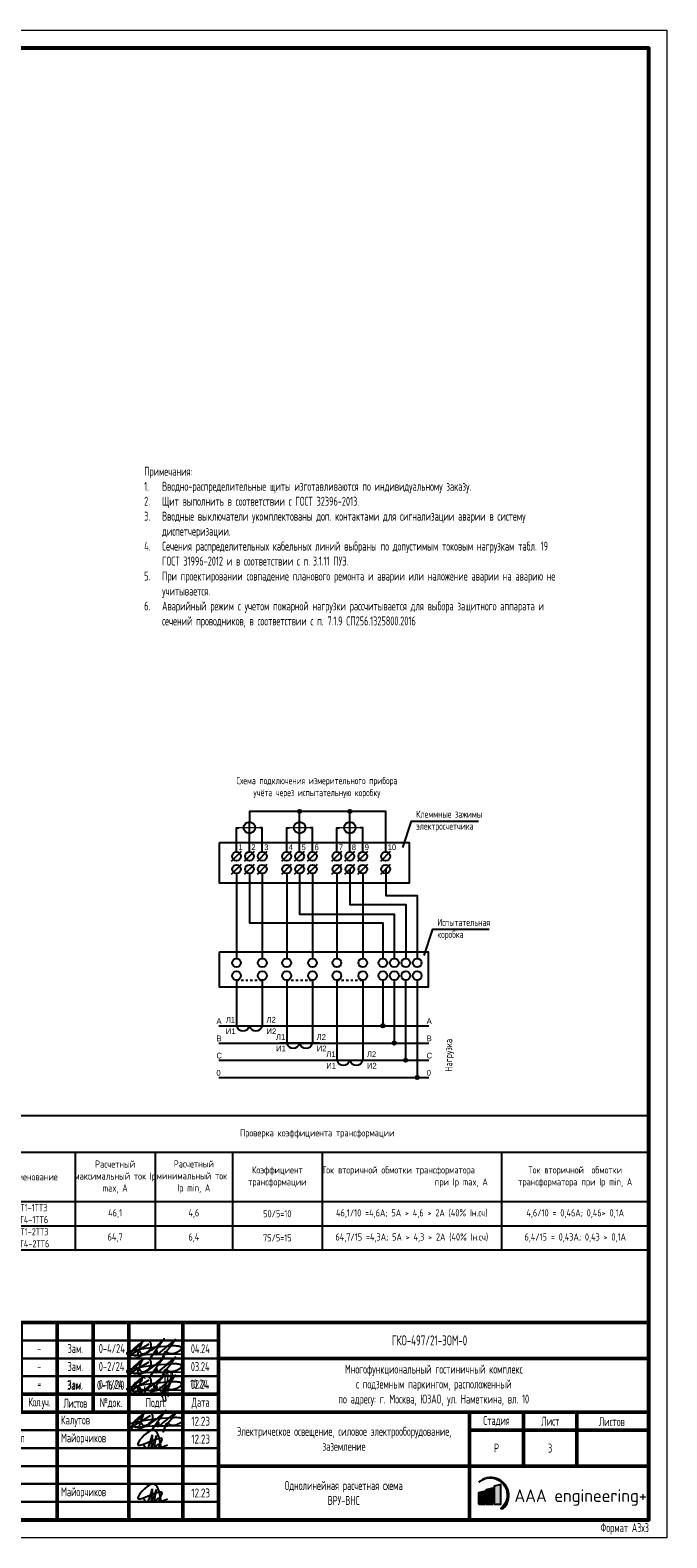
# Model space of a CAD drawing. Header units: millimetres. Extents: x -101899 to 582947, y -77476 to 345289.
# Tile 29 of 100: x 75128 to 92882, y 60708 to 102708. Entities that reach past the tile are written whole.
import ezdxf

# ---------------------------------------------------------------- set-up
doc = ezdxf.new("R2010")
doc.units = ezdxf.units.MM
doc.linetypes.add('MP-1374-XREF_floor_b01$0$Штрих 2 х 2', pattern=[4, 2, -2])
doc.layers.add('A-____-NOTE-TEXT', color=5, linetype='Continuous', lineweight=5, true_color=0x0000ff)
doc.layers.add('pecat', color=7, linetype='Continuous')
doc.layers.add('текст', color=7, linetype='Continuous', lineweight=20)
doc.layers.add('ФОРМАТ', color=7, linetype='Continuous', lineweight=18)
doc.styles.add('$_Electrical_gost', font='cs_gost2304.shx', dxfattribs={"width": 0.8})
doc.styles.add('Electrical_gost', font='cs_gost2304.shx', dxfattribs={"height": 250})
doc.styles.add('IBKAA', font='txt')
doc.styles.add('ЕСКД', font='cs_gost2304.shx', dxfattribs={"oblique": 15, "height": 2.5})
doc.styles.add('ЭН', font='GOST_Common.ttf')

# ---------------------------------------------------------------- blocks, each defined once
blk = doc.blocks.new('Точка соединения')
blk.add_hatch(color=256).paths.add_polyline_path([(0.6, 0, 1), (-0.6, 0, 1)])
blk.add_hatch(color=256).paths.add_polyline_path([(0.6, 0, 1), (-0.6, 0, 1)])
blk.add_circle((0, 0), 0.6)
blk.add_circle((0, 0), 0.6)
blk = doc.blocks.new('Испытательная коробка')
for points in [[(61.01, 80.83), (61.01, 94.93), (48.51, 94.93), (13.51, 94.93), (13.51, 91.27)], [(31.01, 80.83), (31.01, 94.93)], [(48.51, 80.83), (48.51, 94.93)], [(9.01, 80.83), (9.01, 89.27), (9.88, 89.27)], [(13.51, 80.83), (13.51, 91.27)], [(18.01, 80.83), (18.01, 89.27), (17.14, 89.27)], [(26.51, 80.83), (26.51, 89.27), (27.38, 89.27)], [(35.51, 80.83), (35.51, 89.27), (34.64, 89.27)], [(44.01, 80.83), (44.01, 89.27), (44.88, 89.27)], [(53.01, 80.83), (53.01, 89.27), (52.14, 89.27)], [(66.99, 82.41), (70.03, 91.56), (93.38, 91.56)], [(7.28, 77.57), (10.74, 81.03)], [(11.78, 77.57), (15.24, 81.03)], [(16.28, 77.57), (19.74, 81.03)], [(24.78, 77.57), (28.24, 81.03)], [(29.28, 77.57), (32.74, 81.03)], [(33.78, 77.57), (37.24, 81.03)], [(42.28, 77.57), (45.74, 81.03)], [(46.78, 77.57), (50.24, 81.03)], [(51.28, 77.57), (54.74, 81.03)], [(59.28, 77.57), (62.74, 81.03)], [(7.28, 73.07), (10.74, 76.53)], [(11.78, 73.07), (15.24, 76.53)], [(16.28, 73.07), (19.74, 76.53)], [(24.78, 73.07), (28.24, 76.53)], [(29.28, 73.07), (32.74, 76.53)], [(33.78, 73.07), (37.24, 76.53)], [(42.28, 73.07), (45.74, 76.53)], [(46.78, 73.07), (50.24, 76.53)], [(48.51, 74.8), (48.51, 62.46), (68.01, 62.46), (68.01, 43.75)], [(51.28, 73.07), (54.74, 76.53)], [(59.28, 73.07), (62.74, 76.53)], [(61.01, 74.8), (61.01, 65.64), (72.01, 65.64), (72.01, 43.75)], [(9.01, 73.28), (9.01, 43.75)], [(13.51, 73.28), (13.51, 56.15), (60.01, 56.15), (60.01, 43.75)], [(18.01, 73.28), (18.01, 43.75)], [(26.51, 73.28), (26.51, 43.75)], [(31.01, 73.28), (31.01, 59.19), (64.01, 59.19), (64.01, 43.75)], [(35.51, 73.28), (35.51, 43.75)], [(44.01, 73.28), (44.01, 43.75)], [(53.01, 73.28), (53.01, 43.75)], [(74.38, 44.72), (77.41, 53.87), (97.13, 53.87)], [(9.01, 36.19), (9.01, 20.28)], [(18.01, 36.19), (18.01, 20.28)], [(26.51, 36.19), (26.51, 14.28)], [(35.51, 36.19), (35.51, 14.28)], [(44.01, 36.19), (44.01, 8.28)], [(53.01, 36.19), (53.01, 8.28)], [(60.01, 36.19), (60.01, 20.28)], [(64.01, 36.19), (64.01, 14.28)], [(67.95, 36.19), (67.95, 8.28)], [(72.01, 36.19), (72.01, 2.28)], [(2.81, 20.28), (76.08, 20.28)], [(2.81, 14.28), (76.08, 14.28)], [(2.81, 8.28), (76.08, 8.28)], [(2.81, 2.28), (76.08, 2.28)]]:
    blk.add_lwpolyline(points)
for points, const_width in [([(9.88, 89.27), (17.14, 89.27)], 0.484), ([(27.38, 89.27), (34.64, 89.27)], 0.484), ([(44.88, 89.27), (52.14, 89.27)], 0.484), ([(6.49, 20.28), (20.53, 20.28)], 0.624), ([(23.99, 14.28), (38.03, 14.28)], 0.624), ([(41.49, 8.28), (55.53, 8.28)], 0.624)]:
    blk.add_lwpolyline(points, dxfattribs=dict(const_width=const_width))
for points in [[(3.04, 84.07), (69.24, 84.07), (69.24, 69.89), (3.04, 69.89)], [(3.04, 46.03), (75.82, 46.03), (75.82, 33.75), (3.04, 33.75)]]:
    blk.add_lwpolyline(points, close=True)
at = {"linetype": 'MP-1374-XREF_floor_b01$0$Штрих 2 х 2', "ltscale": 0.4}
for points in [[(9.01, 36.19), (18.01, 36.19)], [(26.51, 36.19), (35.51, 36.19)], [(44.01, 36.19), (53.01, 36.19)]]:
    blk.add_lwpolyline(points, dxfattribs=at)
for points in [[(9.01, 20.28, 0.784455), (13.51, 20.28)], [(13.51, 20.28, 0.784455), (18.01, 20.28)], [(26.51, 14.28, 0.784455), (31.01, 14.28)], [(31.01, 14.28, 0.784455), (35.51, 14.28)], [(44.01, 8.28, 0.784455), (48.51, 8.28)], [(48.51, 8.28, 0.784455), (53.01, 8.28)]]:
    blk.add_lwpolyline(points, format="xyb")
for centre, radius in [((13.51, 89.27), 2), ((31.01, 89.27), 2), ((48.51, 89.27), 2), ((9.01, 79.3), 1.53), ((13.51, 79.3), 1.53), ((18.01, 79.3), 1.53), ((26.51, 79.3), 1.53), ((31.01, 79.3), 1.53), ((35.51, 79.3), 1.53), ((44.01, 79.3), 1.53), ((48.51, 79.3), 1.53), ((53.01, 79.3), 1.53), ((61.01, 79.3), 1.53), ((9.01, 74.8), 1.53), ((13.51, 74.8), 1.53), ((18.01, 74.8), 1.53), ((26.51, 74.8), 1.53), ((31.01, 74.8), 1.53), ((35.51, 74.8), 1.53), ((44.01, 74.8), 1.53), ((48.51, 74.8), 1.53), ((53.01, 74.8), 1.53), ((61.01, 74.8), 1.53), ((9.01, 42.22), 1.53), ((18.01, 42.22), 1.53), ((26.51, 42.22), 1.53), ((35.51, 42.22), 1.53), ((44.01, 42.22), 1.53), ((53.01, 42.22), 1.53), ((60.01, 42.22), 1.53), ((64.01, 42.22), 1.53), ((68.01, 42.22), 1.53), ((72.01, 42.22), 1.53), ((9.01, 37.72), 1.53), ((18.01, 37.72), 1.53), ((26.51, 37.72), 1.53), ((35.51, 37.72), 1.53), ((44.01, 37.72), 1.53), ((53.01, 37.72), 1.53), ((60.01, 37.72), 1.53), ((64.01, 37.72), 1.53), ((68.01, 37.72), 1.53), ((72.01, 37.72), 1.53)]:
    blk.add_circle(centre, radius)
for p in [(31.01, 94.93), (48.51, 94.93), (60.01, 20.28), (64.01, 14.28), (67.95, 8.28), (72.01, 2.28)]:
    blk.add_blockref('Точка соединения', p)
at = {"style": 'IBKAA'}
for s, p in [('1', (9.69, 81.47)), ('2', (14.19, 81.47)), ('3', (18.69, 81.47)), ('4', (27.19, 81.47)), ('5', (31.69, 81.47)), ('6', (36.19, 81.47)), ('7', (44.69, 81.47)), ('8', (49.19, 81.47)), ('9', (53.69, 81.47)), ('10', (61.69, 81.47)), ('А', (2.02, 20.9)), ('Л1', (5.3, 21.38)), ('Л2', (19.46, 21.38)), ('А', (75.29, 20.9)), ('В', (2.02, 14.9)), ('И1', (5.3, 17.38)), ('И2', (19.46, 17.38)), ('Л1', (22.8, 15.38)), ('Л2', (36.96, 15.38)), ('В', (75.29, 14.9)), ('С', (2.02, 8.9)), ('И1', (22.8, 11.38)), ('И2', (36.96, 11.38)), ('Л1', (40.3, 9.38)), ('Л2', (54.46, 9.38)), ('С', (75.29, 8.9)), ('И1', (40.3, 5.38)), ('И2', (54.46, 5.38)), ('0', (2.02, 2.9)), ('0', (75.29, 2.9))]:
    blk.add_text(s, height=2, dxfattribs=at).set_placement(p)
at = {"style": '$_Electrical_gost'}
blk.add_text('Нагрузка', height=2.5, rotation=90, dxfattribs=at).set_placement((84.19, 4.26))
at = {"insert": (37.04, 103.23), "char_height": 2.5, "width": 58.7783, "attachment_point": 5, "style": '$_Electrical_gost'}
blk.add_mtext('Схема подключения измерительного прибора\\Pучёта через испытательную коробку', dxfattribs=at)
at = {"char_height": 2.5, "attachment_point": 4, "style": '$_Electrical_gost'}
for s, insert in [('Клеммные зажимы\\Pэлектросчетчика', (71.63, 91.56)), ('Испытательная\\Pкоробка', (79.01, 53.87))]:
    blk.add_mtext(s, dxfattribs=dict(at, insert=insert))
blk = doc.blocks.new('А.Майорчиков')
at = {"layer": 'pecat', "color": 0, "linetype": 'ByBlock', "lineweight": -2}
for points in [[(9.15, 0.19), (6.53, 5.2), (2.48, 0.9), (9.34, 2.54), (8.41, 0.28), (10.98, 0.93)], [(4.13, 0.87), (4.88, 0.03), (6.46, 3.37), (6.66, 3.84)], [(7.72, 3.61), (6.35, 0.21), (6.57, 3.01), (6.66, 3.84)], [(7.72, 3.61), (7.56, 0.35), (8.6, 1.07), (9.07, 0.08), (9.15, 0.19)]]:
    blk.add_spline(points, degree=3, dxfattribs=at)
blk = doc.blocks.new('Штамп 3')
at = {"true_color": 0x504d51}
h = blk.add_hatch(color=251, dxfattribs=at)
h.dxf.hatch_style = 1
h.paths.add_polyline_path([(137.54, 10.47, -1.033512), (143.66, 3.22), (144.25, 3.04, 1.014927)])
at = {"true_color": 0x4b2401}
h = blk.add_hatch(color=38, dxfattribs=at)
h.dxf.hatch_style = 1
h.paths.add_polyline_path([(141.51, 8.85), (139.66, 8.38), (139.66, 4.41), (141.51, 4.41)])
at = {"true_color": 0x139b48}
h = blk.add_hatch(color=114, dxfattribs=at)
h.dxf.hatch_style = 1
h.paths.add_polyline_path([(143.68, 9.85), (141.83, 9.38), (141.83, 4.41), (143.68, 4.41)])
at = {"true_color": 0x504d51}
h = blk.add_hatch(color=251, dxfattribs=at)
h.dxf.hatch_style = 1
h.paths.add_polyline_path([(139.35, 8.01), (137.5, 7.53), (137.5, 4.41), (139.35, 4.41)])
at = {"linetype": 'ByBlock', "lineweight": 25}
blk.add_line((135, 0), (135, 0), dxfattribs=at)
at = {"color": 5, "ltscale": 100}
for points in [[(43.28, 27.38, 0.103904), (43.61, 26.69, 0.235071), (44.38, 26.28, 0.161521), (45.57, 26.81, 0.128808), (46.54, 27.99, 0.085182), (46.66, 28.82, 0.175378), (46.38, 29.61, 0.191596), (45.16, 29.94, 0.119018), (43.97, 29.48, 0.027118), (42.7, 28.54, 0.092445), (41.23, 26.84, 0.062634), (40.74, 25.89, 0.335684), (40.97, 25.21, 0.174698), (42.44, 25.15), (44.15, 25.89, 0.034647), (46.69, 27.31), (47.64, 28), (48.92, 29.08), (50.31, 30.49), (47.42, 26.46), (46.54, 25.39), (48.03, 27.11, -0.763325), (48.26, 27.01, -0.065177), (48.21, 26.72), (48.01, 26.02, 0.052351), (49.3, 26.83), (50.32, 27.69, 0.026697), (51.22, 28.47), (52.49, 29.48), (53.41, 30.32), (52.14, 28.45), (50.92, 26.96), (50.06, 25.73), (49.59, 24.51), (50.42, 26.7, -0.553862), (51.03, 26.84, 0.092612), (51.49, 26.49, 0.087518), (52.39, 26.36, 0.069253), (53.77, 26.75), (54.45, 27.11, 0.092964), (55.08, 27.61, 0.484334), (54.76, 28.29, 0.050486), (53.71, 28.47, 0.039715), (52.14, 28.45), (49.26, 28.25), (47.98, 28.16), (43.93, 27.58), (40.97, 26.99), (40.04, 26.73, 0.32462), (39.87, 26.35, 0.275801), (40.35, 26.05), (42.4, 25.92), (46.49, 26.17), (48.37, 26.19), (50.82, 26.22), (52.6, 26.25), (55.53, 26.2)], [(41.88, 27.72, 0.186939), (44.01, 29.4, 0.016559), (42.83, 26.04, -0.458633), (41.69, 25.89, -0.463695), (41.8, 26.56), (43.59, 27.58), (46.05, 29.06)]]:
    blk.add_lwpolyline(points, format="xyb", dxfattribs=at)
at = {"color": 251, "true_color": 0x504d51}
blk.add_lwpolyline([(137.54, 10.47, -1.033512), (143.66, 3.22), (144.25, 3.04, 1.014927), (137.54, 10.47)], format="xyb", dxfattribs=at)
at = {"color": 38, "true_color": 0x4b2401}
blk.add_lwpolyline([(139.66, 4.41), (141.51, 4.41), (141.51, 8.85), (139.66, 8.38)], close=True, dxfattribs=at)
at = {"color": 114, "true_color": 0x139b48}
blk.add_lwpolyline([(141.83, 4.41), (143.68, 4.41), (143.68, 9.85), (141.83, 9.38)], close=True, dxfattribs=at)
at = {"color": 251, "true_color": 0x504d51}
blk.add_lwpolyline([(137.5, 4.41), (139.35, 4.41), (139.35, 8.01), (137.5, 7.53)], close=True, dxfattribs=at)
at = {"layer": 'A-____-NOTE-TEXT'}
for points, knots in [([(44.53, 39.28), (44.49, 39.43), (44.4, 39.78), (44.11, 39.68), (43.84, 39.45), (43.63, 39.23), (43.58, 38.99), (43.67, 38.54), (43.83, 38.88), (43.61, 39.2), (43.45, 39.01), (43.3, 38.55), (43.18, 38.23), (43.08, 37.93), (43.03, 37.52), (42.98, 37.09), (42.91, 36.62), (42.96, 36.22), (43.17, 35.89), (43.48, 35.7), (43.74, 35.95), (43.88, 36.08)], [0, 0, 0, 0, 0.00156145, 0.00237391, 0.00318637, 0.00426225, 0.00533812, 0.00576408, 0.00720477, 0.00786618, 0.00889718, 0.00992817, 0.01103358, 0.01213898, 0.01353242, 0.01492586, 0.01652142, 0.01811698, 0.01894265, 0.01976832, 0.02164005, 0.02164005, 0.02164005, 0.02164005]), ([(48.75, 37.09), (48.7, 37.05), (48.57, 36.95), (48.63, 36.52), (48.59, 36.03), (49.14, 35.51), (49.57, 35.95), (49.51, 36.46), (49.47, 37.89), (49.46, 36.19), (49.63, 35.67), (49.68, 35.38), (49.27, 35.28), (50.23, 36.8), (50.37, 37.75), (50.97, 39.29), (50.92, 41.89), (49.94, 39.75), (50.01, 38.17), (49.88, 35.84), (50.17, 34.09), (50.27, 33.12), (49.99, 32.66), (49.36, 34.06), (49.38, 34.61), (49.34, 35.4), (50.05, 35.34), (50.78, 36.08), (51.39, 37.28), (51.82, 38.53), (52.18, 39.71), (52.33, 40.51), (51.91, 41.77), (51.4, 38.97), (51.25, 37.73), (50.74, 35.55), (50.86, 34.63), (50.91, 34.28)], [0, 0, 0, 0, 0.171393, 0.462094, 1.155737, 1.720369, 2.134476, 2.581555, 3.413728, 4.727463, 4.955197, 5.268252, 5.386123, 5.974734, 8.275816, 9.709852, 11.379458, 12.738559, 14.08585, 16.758326, 19.400492, 19.4584, 19.701898, 20.658885, 22.005926, 22.211787, 22.746414, 23.520346, 25.302356, 26.708962, 27.532365, 28.93512, 29.430518, 30.452004, 33.845551, 35.598043, 36.6598, 36.6598, 36.6598, 36.6598]), ([(44.33, 37.12), (44.34, 36.99), (44.39, 36.61), (44.46, 36.08), (44.5, 35.72), (44.52, 35.51), (44.45, 35.73), (44.39, 36.07), (44.41, 36.29), (44.58, 36.24), (44.82, 36.11), (45.03, 36.08), (45.22, 36.26), (45.35, 36.56), (45.44, 36.91), (45.38, 36.75), (45.33, 36.42), (45.33, 36.24), (45.46, 36.06), (45.66, 35.94), (45.87, 35.9), (46.09, 35.95), (46.27, 36.07), (46.39, 36.24), (46.45, 36.44), (46.49, 36.8), (46.47, 36.56), (46.49, 36.24), (46.53, 36.04), (46.62, 35.87), (46.81, 35.79), (47.06, 35.82), (47.27, 35.92), (47.4, 36.07), (47.48, 36.24), (47.53, 36.42), (47.56, 36.6), (47.58, 36.79), (47.57, 36.99), (47.51, 37.17), (47.4, 37.33), (47.22, 37.47), (47, 37.39), (46.85, 37.11), (46.88, 36.89), (46.89, 36.76)], [0, 0, 0, 0, 0.00129405, 0.00258809, 0.00323512, 0.00420565, 0.00547717, 0.00607914, 0.0066811, 0.00758406, 0.00823518, 0.00880474, 0.0093743, 0.01024675, 0.01089139, 0.01218066, 0.01264098, 0.01336454, 0.01415422, 0.01479727, 0.01544031, 0.01613694, 0.01683356, 0.01735602, 0.01787849, 0.01835135, 0.01966146, 0.0200997, 0.02060927, 0.02137362, 0.02213797, 0.02294275, 0.02354633, 0.0242984, 0.02484929, 0.02540017, 0.02595105, 0.02656826, 0.02718548, 0.0278027, 0.02841992, 0.02901094, 0.02976194, 0.0305756, 0.03182741, 0.03182741, 0.03182741, 0.03182741])]:
    blk.add_open_spline(points, degree=3, knots=knots, dxfattribs=at)
at = {"layer": 'ФОРМАТ', "lineweight": 50}
for p, q in [((10, 55), (10, 30)), ((20, 0), (20, 55)), ((30, 55), (30, 30)), ((40, 0), (40, 55)), ((55, 55), (55, 0)), ((65, 0), (65, 55)), ((65, 45), (185, 45)), ((0, 35), (65, 35)), ((0, 30), (185, 30)), ((135, 30), (135, 0)), ((150, 15), (150, 30)), ((164.88, 30), (164.88, 15)), ((135, 25), (185, 25)), ((65, 15), (185, 15))]:
    blk.add_line(p, q, dxfattribs=at)
at = {"layer": 'ФОРМАТ', "lineweight": 30}
for p, q in [((0, 50), (65, 50)), ((0, 45), (65, 45)), ((0, 40), (65, 40)), ((0, 25), (65, 25)), ((0, 20), (65, 20)), ((0, 15), (65, 15)), ((0, 10), (65, 10)), ((0, 5), (65, 5))]:
    blk.add_line(p, q, dxfattribs=at)
at = {"layer": 'ФОРМАТ', "lineweight": 15}
blk.add_line((150, 30), (135, 30), dxfattribs=at)
at = {"layer": 'ФОРМАТ', "lineweight": 50}
blk.add_lwpolyline([(185, 0), (0, 0), (0, 55), (185, 55)], close=True, dxfattribs=at)
at = {"color": 5, "ltscale": 100, "xscale": 0.96, "yscale": 0.96, "zscale": 0.96}
for p in [(40.23, 20), (40.23, 5)]:
    blk.add_blockref('А.Майорчиков', p, dxfattribs=at)
at = {"insert": (147.49, 8.5), "char_height": 3.5, "attachment_point": 1, "style": 'ЭН'}
blk.add_mtext('AAA engineering+', dxfattribs=at)
at = {"layer": 'текст', "char_height": 2.5, "style": '$_Electrical_gost'}
for s, insert, width, attachment_point in [('{\\H1.125x;ГКО-497/21-ЭОМ-0}', (113.3, 50), 34.3745, 4), ('Многофункциональный гостиничный комплекс\\Pс подземным паркингом, расположенный\\Pпо адресу: г. Москва, ЮЗАО, ул. Наметкина, вл. 10', (125, 37.5), 109.4637, 5), ('-', (14.48, 39.38), 2.8011, 1), ('Зам.', (22.74, 37.41), 5.9535, 4), ('{\\W0.7;0-16/10}', (31.1, 37.51), 7.9811, 4), ('Изм.', (5, 32.5), 10, 5), ('{\\T0.9;Кол.уч.}', (15, 32.5), 10, 5), ('{\\T0.9;Листов}', (25, 32.5), 10, 5), ('№док.', (35, 32.5), 10, 5), ('Подп.', (47.5, 32.5), 15, 5), ('Дата', (60, 32.5), 10, 5), (' Разраб', (0, 27.5), 20, 4), (' Калутов', (20, 27.5), 20, 4), ('{\\W0.9;12.23}', (60, 27.5), 10, 5), ('Электрическое освещение, силовое электрооборудование,\\Pзаземление', (100, 22.58), 70, 5), ('Стадия', (142.5, 27.5), 15, 5), ('Лист', (157.5, 27.5), 15, 5), ('Листов', (174.63, 27.37), 20, 5), (' Проверил', (0, 22.5), 20, 4), (' Майорчиков', (20, 22.5), 20, 4), ('{\\W0.9;12.23}', (60, 22.5), 10, 5), ('Р', (142.5, 20), 15, 5), (' Н. контр', (0, 7.5), 20, 4), ('{\\W0.9;12.23}', (60, 7.5), 10, 5), (' Майорчиков', (20, 7.5), 20, 4)]:
    blk.add_mtext(s, dxfattribs=dict(at, insert=insert, width=width, attachment_point=attachment_point))
at = {"layer": 'текст', "char_height": 2.5, "attachment_point": 1, "style": '$_Electrical_gost'}
for s, width, insert in [('\\pxsm1.5;5', 2.5, (4.66, 38.96)), ('\\pxsm1.5;10.24', 5.8481, (57.1, 39.14))]:
    blk.add_mtext_dynamic_manual_height_columns(s, width=width, gutter_width=1000, heights=[0], dxfattribs=dict(at, insert=insert))
blk = doc.blocks.new('*U157')
at = {"layer": 'ФОРМАТ'}
blk.add_lwpolyline([(891, 420), (891, 0), (0, 0), (0, 420)], close=True, dxfattribs=at)
at = {"layer": 'ФОРМАТ', "lineweight": 53}
blk.add_lwpolyline([(20, 415), (20, 5), (886, 5), (886, 415)], close=True, dxfattribs=at)
at = {"layer": 'ФОРМАТ', "lineweight": 15, "insert": (886, 2.5), "char_height": 2.5, "width": 50, "attachment_point": 6, "style": '$_Electrical_gost'}
blk.add_mtext('\\pxi2;Формат А3х3', dxfattribs=at)
blk = doc.blocks.new('*T258')
at = {"color": 0, "linetype": 'ByBlock', "lineweight": -2, "transparency": 16777216}
for p, q in [((0, 0), (18500, 0)), ((0, 0), (0, -3740)), ((18500, 0), (18500, -3740)), ((0, -1017), (18500, -1017)), ((2500, -1017), (2500, -3740)), ((4731, -1017), (4731, -3740)), ((6888, -1017), (6888, -3740)), ((9388, -1017), (9388, -3740)), ((14388, -1017), (14388, -3740)), ((0, -2395), (18500, -2395)), ((0, -3068), (18500, -3068)), ((0, -3740), (18500, -3740))]:
    blk.add_line(p, q, dxfattribs=at)
at = {"color": 0, "transparency": 16777216, "char_height": 200, "attachment_point": 5, "style": 'Electrical_gost'}
for s, insert, width in [('Проверка коэффициента трансформации', (9250, -508), 18496.59), ('Расчетный максимальный ток Iр max, А', (3615, -1706), 2227.61), ('Расчетный минимальный ток  Iр min, А', (5810, -1706), 2154.11), ('Ток вторичной обмотки трансформатора                                   при Iр max, А', (11888, -1706), 4996.76), ('Наименование', (1250, -1706), 2496.76), ('Коэффициент трансформации', (8138, -1706), 2496.76), ('Ток вторичной  обмотки трансформатора при Iр min, А', (16444, -1706), 4108.39), ('1ТТ1-1ТТ3\\P1ТТ4-1ТТ6', (1250, -2731), 2496.76), ('46,1', (3615, -2731), 2227.61), ('4,6', (5810, -2731), 2154.11), ('\\A1;50/5=10', (8138, -2731), 2496.76), ('{\\W0.9;46,1/10 =4,6А; 5А > 4,6 > 2А (40% Iн.сч)}', (11888, -2731), 4996.76), ('4,6/10 = 0,46А; 0,46> 0,1А ', (16444, -2731), 4108.39), ('2ТТ1-2ТТ3\\P2ТТ4-2ТТ6', (1250, -3404), 2496.76), ('64,7', (3615, -3404), 2227.61), ('6,4', (5810, -3404), 2154.11), ('75/5=15', (8138, -3404), 2496.76), ('{\\W0.9;64,7/15 =4,3А; 5А > 4,3 > 2А (40% Iн.сч)}', (11888, -3404), 4996.76), ('6,4/15 = 0,43А; 0,43 > 0,1А ', (16444, -3404), 4108.39)]:
    blk.add_mtext(s, dxfattribs=dict(at, insert=insert, width=width))

msp = doc.modelspace()

# ---------------------------------------------------------------- linework, layer by layer
at = {"color": 5, "ltscale": 100}
for points in [[(78165.8, 65942.1, 0.103904), (78198.9, 65873.4, 0.2350713), (78276.3, 65832.9, 0.1615215), (78395.2, 65885.3, 0.1288083), (78491.8, 66003.1, 0.0851825), (78504.4, 66086.2, 0.1753776), (78476.2, 66165.4, 0.1915956), (78354.4, 66198.5, 0.1190184), (78234.8, 66152.3, 0.0271183), (78108.5, 66058.9, 0.0924447), (77961, 65888.3, 0.0626343), (77912.6, 65793.6, 0.3356843), (77935.5, 65725.7, 0.1746984), (78082.4, 65719), (78253.6, 65793.4, 0.0346471), (78507.3, 65935.2), (78602.5, 66004.6), (78730, 66112.9), (78869.4, 66253.8), (78580.2, 65850), (78491.9, 65743.9), (78640.7, 65915.5, -0.7633251), (78664.3, 65905.6, -0.0651771), (78658.9, 65876.2), (78639.1, 65806.3, 0.052351), (78768.3, 65887.8), (78870.3, 65973.1, 0.0266965), (78960.5, 66051.8), (79087.3, 66152.8), (79179.5, 66236.8), (79052.6, 66049.4), (78929.8, 65900), (78844.4, 65777.8), (78797.7, 65655.6), (78880.6, 65874.2, -0.5538621), (78941, 65888.8, 0.0926124), (78986.8, 65853.7, 0.0875177), (79076.9, 65840.8, 0.0692528), (79215.7, 65879), (79283.4, 65915, 0.092964), (79346.4, 65965, 0.4843344), (79314.6, 66033.3, 0.0504862), (79209.4, 66051.5, 0.0397149), (79052.6, 66049.4), (78764.5, 66029.5), (78636, 66020.4), (78231.2, 65962.5), (77935.5, 65903.5), (77842.3, 65877.1, 0.3246198), (77825.6, 65839.5, 0.2758008), (77872.8, 65809), (78077.8, 65796.8), (78487, 65821), (78675.3, 65823.5), (78920, 65826.7), (79098.1, 65829.1), (79391.5, 65824.1)], [(78025.9, 65976.8, 0.1869387), (78239, 66144.3, 0.0165586), (78121.5, 65808.1, -0.4586332), (78007.1, 65793.1, -0.4636946), (78018.4, 65860.4), (78197, 65962.1), (78443.5, 66110)], [(78165.8, 65442.1, 0.103904), (78198.9, 65373.4, 0.2350713), (78276.3, 65332.9, 0.1615215), (78395.2, 65385.3, 0.1288083), (78491.8, 65503.1, 0.0851825), (78504.4, 65586.2, 0.1753776), (78476.2, 65665.4, 0.1915956), (78354.4, 65698.5, 0.1190184), (78234.8, 65652.3, 0.0271183), (78108.5, 65558.9, 0.0924447), (77961, 65388.3, 0.0626343), (77912.6, 65293.6, 0.3356843), (77935.5, 65225.7, 0.1746984), (78082.4, 65219), (78253.6, 65293.4, 0.0346471), (78507.3, 65435.2), (78602.5, 65504.6), (78730, 65612.9), (78869.4, 65753.8), (78580.2, 65350), (78491.9, 65243.9), (78640.7, 65415.5, -0.7633251), (78664.3, 65405.6, -0.0651771), (78658.9, 65376.2), (78639.1, 65306.3, 0.052351), (78768.3, 65387.8), (78870.3, 65473.1, 0.0266965), (78960.5, 65551.8), (79087.3, 65652.8), (79179.5, 65736.8), (79052.6, 65549.4), (78929.8, 65400), (78844.4, 65277.8), (78797.7, 65155.6), (78880.6, 65374.2, -0.5538621), (78941, 65388.8, 0.0926124), (78986.8, 65353.7, 0.0875177), (79076.9, 65340.8, 0.0692528), (79215.7, 65379), (79283.4, 65415, 0.092964), (79346.4, 65465, 0.4843344), (79314.6, 65533.3, 0.0504862), (79209.4, 65551.5, 0.0397149), (79052.6, 65549.4), (78764.5, 65529.5), (78636, 65520.4), (78231.2, 65462.5), (77935.5, 65403.5), (77842.3, 65377.1, 0.3246198), (77825.6, 65339.5, 0.2758008), (77872.8, 65309), (78077.8, 65296.8), (78487, 65321), (78675.3, 65323.5), (78920, 65326.7), (79098.1, 65329.1), (79391.5, 65324.1)], [(78025.9, 65476.8, 0.1869387), (78239, 65644.3, 0.0165586), (78121.5, 65308.1, -0.4586332), (78007.1, 65293.1, -0.4636946), (78018.4, 65360.4), (78197, 65462.1), (78443.5, 65610)], [(78165.8, 64942.1, 0.103904), (78198.9, 64873.4, 0.2350713), (78276.3, 64832.9, 0.1615215), (78395.2, 64885.3, 0.1288083), (78491.8, 65003.1, 0.0851825), (78504.4, 65086.2, 0.1753776), (78476.2, 65165.4, 0.1915956), (78354.4, 65198.5, 0.1190184), (78234.8, 65152.3, 0.0271183), (78108.5, 65058.9, 0.0924447), (77961, 64888.3, 0.0626343), (77912.6, 64793.6, 0.3356843), (77935.5, 64725.7, 0.1746984), (78082.4, 64719), (78253.6, 64793.4, 0.0346471), (78507.3, 64935.2), (78602.5, 65004.6), (78730, 65112.9), (78869.4, 65253.8), (78580.2, 64850), (78491.9, 64743.9), (78640.7, 64915.5, -0.7633251), (78664.3, 64905.6, -0.0651771), (78658.9, 64876.2), (78639.1, 64806.3, 0.052351), (78768.3, 64887.8), (78870.3, 64973.1, 0.0266965), (78960.5, 65051.8), (79087.3, 65152.8), (79179.5, 65236.8), (79052.6, 65049.4), (78929.8, 64900), (78844.4, 64777.8), (78797.7, 64655.6), (78880.6, 64874.2, -0.5538621), (78941, 64888.8, 0.0926124), (78986.8, 64853.7, 0.0875177), (79076.9, 64840.8, 0.0692528), (79215.7, 64879), (79283.4, 64915, 0.092964), (79346.4, 64965, 0.4843344), (79314.6, 65033.3, 0.0504862), (79209.4, 65051.5, 0.0397149), (79052.6, 65049.4), (78764.5, 65029.5), (78636, 65020.4), (78231.2, 64962.5), (77935.5, 64903.5), (77842.3, 64877.1, 0.3246198), (77825.6, 64839.5, 0.2758008), (77872.8, 64809), (78077.8, 64796.8), (78487, 64821), (78675.3, 64823.5), (78920, 64826.7), (79098.1, 64829.1), (79391.5, 64824.1)], [(78025.9, 64976.8, 0.1869387), (78239, 65144.3, 0.0165586), (78121.5, 64808.1, -0.4586332), (78007.1, 64793.1, -0.4636946), (78018.4, 64860.4), (78197, 64962.1), (78443.5, 65110)]]:
    msp.add_lwpolyline(points, format="xyb", dxfattribs=at)

# ---------------------------------------------------------------- block references
at = {"xscale": 100, "yscale": 100, "zscale": 100}
for name, p in [('*U157', (3782.1, 60707.6)), ('Штамп 3', (73882.1, 61207.6))]:
    msp.add_blockref(name, p, dxfattribs=at)
at = {"color": 1, "lineweight": 35, "xscale": 80, "yscale": 80, "zscale": 80}
msp.add_blockref('Испытательная коробка', (80161, 73349.7), dxfattribs=at)
msp.add_blockref('*T258', (73882.3, 72469.6))

# ---------------------------------------------------------------- texts
at = {"layer": 'текст', "char_height": 250, "style": '$_Electrical_gost'}
for s, width, gutter_width, heights, insert, attachment_point in [('\\pxi-2,l2,t2;Примечания:\\P1.^IВводно-распределительные щиты изготавливаются по индивидуальному заказу. \\P2.^IЩит выполнить в соответствии с ГОСТ 32396-2013. \\P3.^IВводные выключатели укомплектованы доп. контактами для сигнализации аварии в систему диспетчеризации. \\P4.^IСечения распределительных кабельных линий выбраны по допустимым токовым нагрузкам табл. 19 ГОСТ 31996-2012 и в соответствии с п.{\\fArial|b0|i0|c204|p34;\\~}3.1.11 ПУЭ.\\P5.^IПри проектировании совпадение планового ремонта и аварии или наложение аварии на аварию не учитывается.{\\H0.83333x; \\P}6.^IАварийный режим с учетом пожарной нагрузки рассчитывается для выбора защитного аппарата и сечений проводников, в соответствии с п. 7.1.9 СП256.1325800.2016', 11302.166, 12.5, [0], (78308.2, 88300.2), 4), ('\\pxsm1.5;04.24', 689.829, 1000, [0], (79609.2, 66103.2), 1), ('\\pxsm1.5;03.24', 684.263, 1000, [70], (79609.2, 65603.2), 1), ('\\pxsm1.5;02.24', 684.263, 1000, [70], (79609.2, 65103.2), 1)]:
    msp.add_mtext_dynamic_manual_height_columns(s, width=width, gutter_width=gutter_width, heights=heights, dxfattribs=dict(at, insert=insert, attachment_point=attachment_point))
at = {"layer": 'текст', "char_height": 250}
for s, insert, width, attachment_point, style in [('-', (75324, 66100.2), 250, 1, '$_Electrical_gost'), ('Зам.', (76171.8, 65980.6), 455.157, 4, '$_Electrical_gost'), ('{\\W0.7;0-4/24}', (77041.9, 65981.6), 732.11, 4, '$_Electrical_gost'), ('Зам.', (76171.8, 65480.6), 455.157, 4, '$_Electrical_gost'), ('{\\W0.7;0-2/24}', (77041.9, 65481.6), 732.11, 4, '$_Electrical_gost'), ('-', (75324, 65600.2), 250, 1, '$_Electrical_gost'), ('Зам.', (76171.8, 64980.6), 455.157, 4, '$_Electrical_gost'), ('{\\W0.7;0-1/24}', (77041.9, 64981.6), 732.11, 4, '$_Electrical_gost'), ('-', (75324, 65100.2), 250, 1, '$_Electrical_gost'), ('3', (89625.9, 63207.6), 1487.511, 5, '$_Electrical_gost'), ('{\\Q0;\\W0.8;Однолинейная расчетная схема \\PВРУ-ВНС}', (83870.6, 61957.6), 6693.487, 5, 'ЕСКД')]:
    msp.add_mtext(s, dxfattribs=dict(at, insert=insert, width=width, attachment_point=attachment_point, style=style))

doc.saveas('drawing.dxf')
